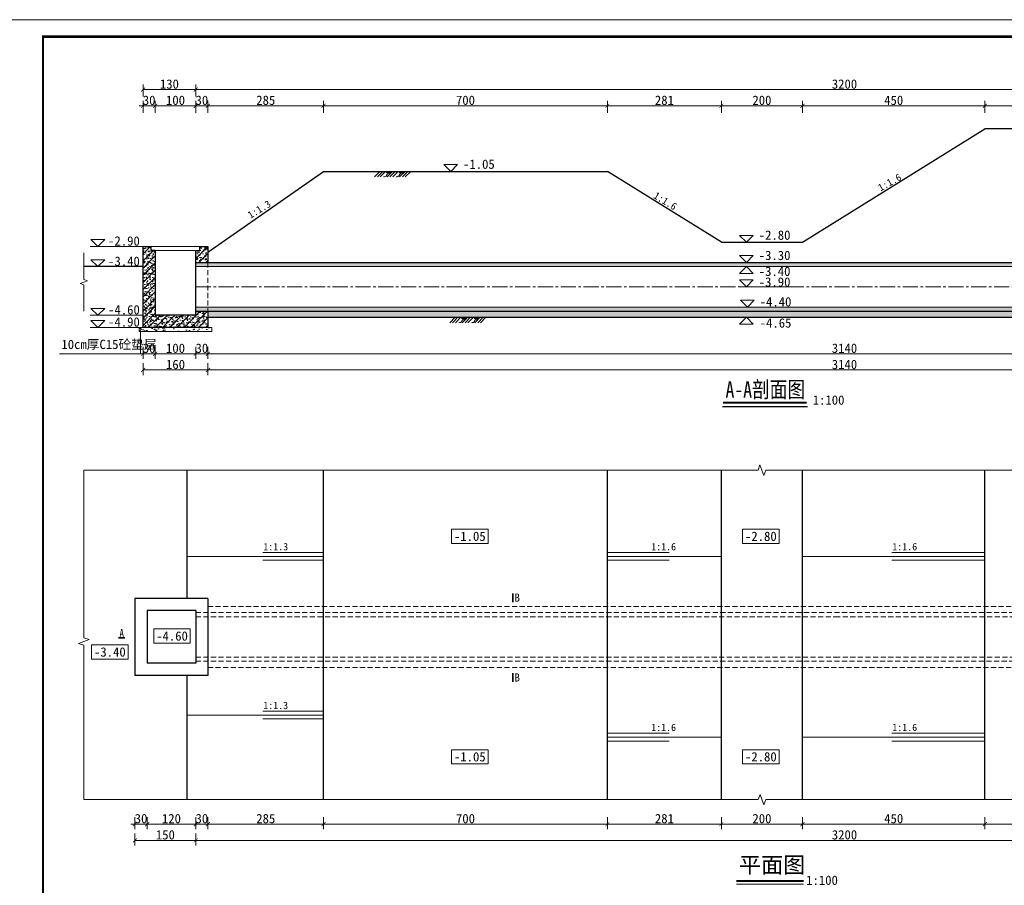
# Model space of a CAD drawing. Extents: x 36231 to 595326, y 3059 to 3871788.
# Tile 78 of 143: x 585852 to 586095, y 3865384 to 3865598. Entities that reach past the tile are written whole.
import ezdxf
from ezdxf.lldxf.tags import DXFTag

# ---------------------------------------------------------------- set-up
doc = ezdxf.new("R2010")
doc.units = 0
doc.header["$PDMODE"] = 32
doc.header["$PDSIZE"] = 0.2
doc.linetypes.add('CENTER2', pattern=[1.125, 0.75, -0.125, 0.125, -0.125])
doc.linetypes.add('HIDDEN', pattern=[0.375, 0.25, -0.125])
doc.layers.get('0').update_dxf_attribs({"linetype": 'CONTINUOUS'})
doc.layers.get('Defpoints').update_dxf_attribs({"linetype": 'CONTINUOUS'})
for name, color, linetype, lineweight in [('0.09中心线', 1, 'DASHDOT2', 9), ('0.09标注线', 3, 'CONTINUOUS', 9), ('0.13填充', 8, 'CONTINUOUS', 9), ('0.13文字', 3, 'CONTINUOUS', 13), ('0.30粗蓝', 4, 'CONTINUOUS', 30), ('06标注', 3, 'CONTINUOUS', 15), ('中虚线', 8, 'HIDDEN', 15), ('图框１', 5, 'CONTINUOUS', 60), ('文字', 7, 'CONTINUOUS', 15), ('文字层', 7, 'CONTINUOUS', 15), ('粗线', 7, 'CONTINUOUS', 35), ('细实线', 3, 'CONTINUOUS', 20)]:
    doc.layers.add(name, color=color, linetype=linetype, lineweight=lineweight)
doc.styles.add('-仿宋_GB2312', font='仿宋_GB2312_0.ttf')
doc.styles.get("Standard").update_dxf_attribs({"font": 'rs.shx', "bigfont": 'hztxt.shx'})
tags = doc.linetypes.add('DASHDOT2', pattern=[0.5, 0.25, -0.125, 0, -0.125]).pattern_tags.tags
tags[10:11] = [DXFTag(74, 4), DXFTag(75, 0), DXFTag(340, '0'), DXFTag(46, 1.0), DXFTag(50, 0.0), DXFTag(44, 0.0), DXFTag(45, 0.0)]
tags[8:9] = [DXFTag(74, 4), DXFTag(75, 0), DXFTag(340, '0'), DXFTag(46, 1.0), DXFTag(50, 0.0), DXFTag(44, 0.0), DXFTag(45, 0.0)]
tags[6:7] = [DXFTag(74, 4), DXFTag(75, 0), DXFTag(340, '0'), DXFTag(46, 1.0), DXFTag(50, 0.0), DXFTag(44, 0.0), DXFTag(45, 0.0)]
tags[4:5] = [DXFTag(74, 4), DXFTag(75, 0), DXFTag(340, '0'), DXFTag(46, 1.0), DXFTag(50, 0.0), DXFTag(44, 0.0), DXFTag(45, 0.0)]
doc.dimstyles.get("Standard").update_dxf_attribs({"dimtxt": 0.18, "dimasz": 0.18, "dimexe": 0.18, "dimexo": 0.0625, "dimgap": 0.09, "dimtad": 0, "dimtih": 1, "dimtoh": 1, "dimdec": 0, "dimlfac": 2, "dimzin": 0, "dimdsep": 46, "dimtxsty": 'Standard', "dimcen": 0.09, "dimadec": 0, "dimazin": 0, "dimtfac": 1, "dimtdec": 0, "dimtofl": 0, "dimtmove": 0, "dimatfit": 3, "dimfxl": 1, "dimtolj": 1, "dimtzin": 0, "dimarcsym": 0})

# ---------------------------------------------------------------- blocks, each defined once
blk = doc.blocks.new('_ARCHTICK')
at = {"color": 0, "linetype": 'ByBlock', "const_width": 0.15}
blk.add_lwpolyline([(-0.5, -0.5), (0.5, 0.5)], dxfattribs=at)
blk = doc.blocks.new('*D1149')
at = {"color": 0, "lineweight": 9}
for p, q in [((585882.86, 3865516.91), (585882.86, 3865513.96)), ((585885.86, 3865516.91), (585885.86, 3865513.96)), ((585882.86, 3865515.21), (585881.86, 3865515.21)), ((585882.86, 3865515.21), (585885.86, 3865515.21)), ((585885.86, 3865515.21), (585886.86, 3865515.21))]:
    blk.add_line(p, q, dxfattribs=at)
at = {"layer": 'Defpoints', "color": 0, "lineweight": 13}
for p in [(585882.86, 3865528.96), (585885.86, 3865528.96), (585885.86, 3865515.21)]:
    blk.add_point(p, dxfattribs=at)
at = {"color": 0, "lineweight": 9}
blk.add_blockref('_ARCHTICK', (585882.86, 3865515.21), dxfattribs=at)
at = {"color": 0, "lineweight": 9, "rotation": 180}
blk.add_blockref('_ARCHTICK', (585885.86, 3865515.21), dxfattribs=at)
at = {"color": 0, "lineweight": 13, "insert": (585884.36, 3865516.56), "char_height": 2.3, "attachment_point": 5, "style": '-仿宋_GB2312'}
blk.add_mtext('\\A1;30', dxfattribs=at)
blk = doc.blocks.new('*D1151')
at = {"color": 0, "lineweight": 9}
for p, q in [((585895.86, 3865516.91), (585895.86, 3865513.96)), ((585898.86, 3865516.91), (585898.86, 3865513.96)), ((585895.86, 3865515.21), (585894.86, 3865515.21)), ((585895.86, 3865515.21), (585898.86, 3865515.21)), ((585898.86, 3865515.21), (585899.86, 3865515.21))]:
    blk.add_line(p, q, dxfattribs=at)
at = {"layer": 'Defpoints', "color": 0, "lineweight": 13}
for p in [(585895.86, 3865528.52), (585898.86, 3865528.52), (585898.86, 3865515.21)]:
    blk.add_point(p, dxfattribs=at)
at = {"color": 0, "lineweight": 9}
blk.add_blockref('_ARCHTICK', (585895.86, 3865515.21), dxfattribs=at)
at = {"color": 0, "lineweight": 9, "rotation": 180}
blk.add_blockref('_ARCHTICK', (585898.86, 3865515.21), dxfattribs=at)
at = {"color": 0, "lineweight": 13, "insert": (585897.36, 3865516.56), "char_height": 2.3, "attachment_point": 5, "style": '-仿宋_GB2312'}
blk.add_mtext('\\A1;30', dxfattribs=at)
blk = doc.blocks.new('*D1172')
at = {"color": 0, "lineweight": 9}
for p, q in [((585882.86, 3865574.68), (585882.86, 3865577.63)), ((585885.86, 3865574.68), (585885.86, 3865577.63)), ((585882.86, 3865576.38), (585881.86, 3865576.38)), ((585882.86, 3865576.38), (585885.86, 3865576.38)), ((585885.86, 3865576.38), (585886.86, 3865576.38))]:
    blk.add_line(p, q, dxfattribs=at)
at = {"layer": 'Defpoints', "color": 0, "lineweight": 13}
for p in [(585885.86, 3865576.38), (585882.86, 3865541.71), (585885.86, 3865540.71)]:
    blk.add_point(p, dxfattribs=at)
at = {"color": 0, "lineweight": 9}
blk.add_blockref('_ARCHTICK', (585882.86, 3865576.38), dxfattribs=at)
at = {"color": 0, "lineweight": 9, "rotation": 180}
blk.add_blockref('_ARCHTICK', (585885.86, 3865576.38), dxfattribs=at)
at = {"color": 0, "lineweight": 13, "insert": (585884.36, 3865577.73), "char_height": 2.3, "attachment_point": 5, "style": '-仿宋_GB2312'}
blk.add_mtext('\\A1;30', dxfattribs=at)
blk = doc.blocks.new('*D1174')
at = {"color": 0, "lineweight": 9}
for p, q in [((585895.86, 3865574.68), (585895.86, 3865577.63)), ((585898.86, 3865574.68), (585898.86, 3865577.63)), ((585895.86, 3865576.38), (585894.86, 3865576.38)), ((585895.86, 3865576.38), (585898.86, 3865576.38)), ((585898.86, 3865576.38), (585899.86, 3865576.38))]:
    blk.add_line(p, q, dxfattribs=at)
at = {"layer": 'Defpoints', "color": 0, "lineweight": 13}
for p in [(585898.86, 3865576.38), (585895.86, 3865540.71), (585898.86, 3865540.29)]:
    blk.add_point(p, dxfattribs=at)
at = {"color": 0, "lineweight": 9}
blk.add_blockref('_ARCHTICK', (585895.86, 3865576.38), dxfattribs=at)
at = {"color": 0, "lineweight": 9, "rotation": 180}
blk.add_blockref('_ARCHTICK', (585898.86, 3865576.38), dxfattribs=at)
at = {"color": 0, "lineweight": 13, "insert": (585897.36, 3865577.73), "char_height": 2.3, "attachment_point": 5, "style": '-仿宋_GB2312'}
blk.add_mtext('\\A1;30', dxfattribs=at)
blk = doc.blocks.new('*D1178')
at = {"color": 0, "lineweight": 9}
for p, q in [((586025.5, 3865574.68), (586025.5, 3865577.63)), ((586045.5, 3865574.68), (586045.5, 3865577.63)), ((586045.5, 3865576.38), (586025.5, 3865576.38))]:
    blk.add_line(p, q, dxfattribs=at)
at = {"layer": 'Defpoints', "color": 0, "lineweight": 13}
for p in [(586025.5, 3865576.38), (586025.5, 3865542.71), (586045.5, 3865542.71)]:
    blk.add_point(p, dxfattribs=at)
at = {"color": 0, "lineweight": 9, "rotation": 180}
blk.add_blockref('_ARCHTICK', (586025.5, 3865576.38), dxfattribs=at)
at = {"color": 0, "lineweight": 9}
blk.add_blockref('_ARCHTICK', (586045.5, 3865576.38), dxfattribs=at)
at = {"color": 0, "lineweight": 13, "insert": (586035.5, 3865577.73), "char_height": 2.3, "attachment_point": 5, "style": '-仿宋_GB2312'}
blk.add_mtext('\\A1;200', dxfattribs=at)
blk = doc.blocks.new('*D1186')
at = {"color": 0, "lineweight": 9}
for p, q in [((585882.86, 3865578.68), (585882.86, 3865581.63)), ((585895.86, 3865580.38), (585882.86, 3865580.38)), ((585895.86, 3865578.68), (585895.86, 3865581.63))]:
    blk.add_line(p, q, dxfattribs=at)
at = {"layer": 'Defpoints', "color": 0, "lineweight": 13}
for p in [(585882.86, 3865580.38), (585882.86, 3865537.71), (585895.86, 3865537.71)]:
    blk.add_point(p, dxfattribs=at)
at = {"color": 0, "lineweight": 9, "rotation": 180}
blk.add_blockref('_ARCHTICK', (585882.86, 3865580.38), dxfattribs=at)
at = {"color": 0, "lineweight": 9}
blk.add_blockref('_ARCHTICK', (585895.86, 3865580.38), dxfattribs=at)
at = {"color": 0, "lineweight": 13, "insert": (585889.36, 3865581.73), "char_height": 2.3, "attachment_point": 5, "style": '-仿宋_GB2312'}
blk.add_mtext('\\A1;130', dxfattribs=at)
blk = doc.blocks.new('*D1187')
at = {"color": 0, "lineweight": 9}
for p, q in [((585880.86, 3865400.87), (585880.86, 3865397.92)), ((585883.86, 3865400.87), (585883.86, 3865397.92)), ((585880.86, 3865399.17), (585879.86, 3865399.17)), ((585880.86, 3865399.17), (585883.86, 3865399.17)), ((585883.86, 3865399.17), (585884.86, 3865399.17))]:
    blk.add_line(p, q, dxfattribs=at)
at = {"layer": 'Defpoints', "color": 0, "lineweight": 13}
for p in [(585880.86, 3865441.65), (585883.86, 3865441.65), (585883.86, 3865399.17)]:
    blk.add_point(p, dxfattribs=at)
at = {"color": 0, "lineweight": 9}
blk.add_blockref('_ARCHTICK', (585880.86, 3865399.17), dxfattribs=at)
at = {"color": 0, "lineweight": 9, "rotation": 180}
blk.add_blockref('_ARCHTICK', (585883.86, 3865399.17), dxfattribs=at)
at = {"color": 0, "lineweight": 13, "insert": (585882.36, 3865400.52), "char_height": 2.3, "attachment_point": 5, "style": '-仿宋_GB2312'}
blk.add_mtext('\\A1;30', dxfattribs=at)
blk = doc.blocks.new('*D1189')
at = {"color": 0, "lineweight": 9}
for p, q in [((585895.86, 3865400.87), (585895.86, 3865397.92)), ((585898.86, 3865400.87), (585898.86, 3865397.92)), ((585895.86, 3865399.17), (585894.86, 3865399.17)), ((585895.86, 3865399.17), (585898.86, 3865399.17)), ((585898.86, 3865399.17), (585899.86, 3865399.17))]:
    blk.add_line(p, q, dxfattribs=at)
at = {"layer": 'Defpoints', "color": 0, "lineweight": 13}
for p in [(585895.86, 3865445.35), (585898.86, 3865445.35), (585898.86, 3865399.17)]:
    blk.add_point(p, dxfattribs=at)
at = {"color": 0, "lineweight": 9}
blk.add_blockref('_ARCHTICK', (585895.86, 3865399.17), dxfattribs=at)
at = {"color": 0, "lineweight": 9, "rotation": 180}
blk.add_blockref('_ARCHTICK', (585898.86, 3865399.17), dxfattribs=at)
at = {"color": 0, "lineweight": 13, "insert": (585897.36, 3865400.52), "char_height": 2.3, "attachment_point": 5, "style": '-仿宋_GB2312'}
blk.add_mtext('\\A1;30', dxfattribs=at)
blk = doc.blocks.new('eesz')
at = {"layer": '图框１', "color": 7, "const_width": 0.467}
blk.add_lwpolyline([(25244.5, -497.6), (25244.5, -1980.6), (27344.5, -1980.6), (27344.5, -497.6)], close=True, dxfattribs=at)
blk.add_lwpolyline([(25244.5, -497.6), (25244.5, -1980.6), (27344.5, -1980.6), (27344.5, -497.6)], close=True, dxfattribs=at)
at = {"layer": '图框１', "color": 5, "const_width": 0.467}
blk.add_lwpolyline([(25244.5, -497.6), (25244.5, -1980.6), (27344.5, -1980.6), (27344.5, -497.6)], close=True, dxfattribs=at)
at = {"layer": '图框１', "color": 7}
blk.add_lwpolyline([(25322.3, -518.3, 3.11, 3.11, 0), (27318.5, -518.3, 2.59, 2.59, 0), (27318.5, -1954.6, 2.59, 2.59, 0), (25322.3, -1954.6, 2.59, 2.59, 0)], format="xyseb", close=True, dxfattribs=at)
blk.add_lwpolyline([(25322.3, -518.3, 3.11, 3.11, 0), (27318.5, -518.3, 2.59, 2.59, 0), (27318.5, -1954.6, 2.59, 2.59, 0), (25322.3, -1954.6, 2.59, 2.59, 0)], format="xyseb", close=True, dxfattribs=at)
at = {"layer": '图框１', "color": 5}
blk.add_lwpolyline([(25322.3, -518.3, 3.11, 3.11, 0), (27318.5, -518.3, 2.59, 2.59, 0), (27318.5, -1954.6, 2.59, 2.59, 0), (25322.3, -1954.6, 2.59, 2.59, 0)], format="xyseb", close=True, dxfattribs=at)

msp = doc.modelspace()

# ---------------------------------------------------------------- hatches: boundary and pattern name
at = {"layer": '0.13填充'}
h = msp.add_hatch(color=7, dxfattribs=at)
edge = h.paths.add_edge_path()
edge.add_ellipse((585943.38, 3865560.34), major_axis=(0, -0.731), ratio=0.964264, start_angle=280.8773, end_angle=439.1227)
edge.add_line((585944.07, 3865560.21), (585942.69, 3865560.21))
h = msp.add_hatch(color=7, dxfattribs=at)
edge = h.paths.add_edge_path()
edge.add_ellipse((585946.48, 3865560.34), major_axis=(0, -0.731), ratio=0.964264, start_angle=280.8773, end_angle=439.1227)
edge.add_line((585947.17, 3865560.21), (585945.79, 3865560.21))
h = msp.add_hatch(dxfattribs=at)
h.set_pattern_fill('钢筋混凝土', color=8, scale=0.25, style=0, pattern_type=2)
h.set_pattern_definition([(45, (542273.6929, 3864187.4238), (-0.883883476, 0.883883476), []), (50, (542273.6929, 3864187.4238), (1.793150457, -0.156880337), [0.1875, -2.0625]), (355, (542273.6929, 3864187.4238), (-0.346878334, 1.880480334), [0.15, -1.65]), (100.4514, (542273.8423, 3864187.4108), (1.446273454, 1.723598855), [0.159350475, -1.75285528]), (46.1842, (542273.693, 3864187.9238), (2.66810262, -0.41379754), [0.28125, -3.09375]), (96.6356, (542273.9152, 3864187.8894), (2.33665676, 2.43529468), [0.23902572, -2.6292825]), (351.1842, (542273.693, 3864187.9238), (2.33665486, 2.4352965), [0.225, -2.475]), (21, (542273.9429, 3864187.7988), (1.49226763, -1.006547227), [0.1875, -2.0625]), (326, (542273.9429, 3864187.7988), (0.60828833, 1.81287511), [0.15, -1.65]), (71.4514, (542274.0673, 3864187.715), (2.10055657, 0.80632624), [0.159350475, -1.75285528]), (37.5, (542273.6929, 3864187.42384), (0.030399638, 0.832234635), [0.0125, -1.63, 0.0125, -1.675, 0.0125, -1.65625]), (7.5, (542273.6929, 3864187.4238), (0.657673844, 0.98602928), [0.0125, -0.955, 0.0125, -1.5925, 0.0125, -0.63125]), (327.5, (542273.1354, 3864187.42384), (1.33455609, -0.056387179), [0.0125, -0.625, 0.0125, -1.95, 0.0125, -2.5875]), (317.5, (542272.8854, 3864187.4238), (1.457965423, 0.250262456), [0.0125, -0.8125, 0.0125, -1.295, 0.0125, -1.8375])])
h.paths.add_polyline_path([(585898.86, 3865521.71), (585898.86, 3865525.71), (585895.86, 3865525.71), (585895.86, 3865524.71), (585885.86, 3865524.71), (585885.86, 3865540.71), (585884.86, 3865540.71), (585884.86, 3865541.71), (585882.86, 3865541.71), (585882.86, 3865521.71)])
h.paths.add_polyline_path([(585895.86, 3865537.71), (585898.86, 3865537.71), (585898.86, 3865541.71), (585896.86, 3865541.71), (585896.86, 3865540.71), (585895.86, 3865540.71)], flags=17)
h = msp.add_hatch(dxfattribs=at)
h.set_pattern_fill('钢筋混凝土', color=8, scale=0.25, style=0, pattern_type=2)
h.set_pattern_definition([(45, (585895.8582, 3865525.7061), (-0.8838835, 0.8838835), []), (50, (585895.8582, 3865525.7061), (1.7931505, -0.15688), [0.1875, -2.0625]), (355, (585895.8582, 3865525.7061), (-0.346878, 1.88048), [0.15, -1.65]), (100.4514, (585896.0076, 3865525.693), (1.446273, 1.723599), [0.15935, -1.752855]), (46.1842, (585895.8582, 3865526.206), (2.668103, -0.413798), [0.28125, -3.09375]), (96.6356, (585896.0805, 3865526.1716), (2.336657, 2.435295), [0.239026, -2.629282]), (351.1842, (585895.8582, 3865526.206), (2.336655, 2.435297), [0.225, -2.475]), (21, (585896.1082, 3865526.0811), (1.4922676, -1.006547), [0.1875, -2.0625]), (326, (585896.1082, 3865526.0811), (0.608288, 1.812875), [0.15, -1.65]), (71.4514, (585896.2325, 3865525.9972), (2.100557, 0.806326), [0.15935, -1.752855]), (37.5, (585895.8582, 3865525.7061), (0.0303996, 0.8322346), [0.0125, -1.63, 0.0125, -1.675, 0.0125, -1.65625]), (7.5, (585895.8582, 3865525.7061), (0.6576738, 0.9860293), [0.0125, -0.955, 0.0125, -1.5925, 0.0125, -0.63125]), (327.5, (585895.3007, 3865525.7061), (1.3345561, -0.0563872), [0.0125, -0.625, 0.0125, -1.95, 0.0125, -2.5875]), (317.5, (585895.0507, 3865525.7061), (1.4579654, 0.2502625), [0.0125, -0.8125, 0.0125, -1.295, 0.0125, -1.8375])])
h.paths.add_polyline_path([(585898.86, 3865526.71), (585898.86, 3865525.71), (586212.86, 3865525.71), (586212.86, 3865526.71)])
h.paths.add_polyline_path([(585898.86, 3865525.71), (585898.86, 3865526.71), (585895.86, 3865526.71), (585895.86, 3865525.71)])
h.paths.add_polyline_path([(586215.86, 3865525.71), (586215.86, 3865526.71), (586212.86, 3865526.71), (586212.86, 3865525.71)])
h.paths.add_polyline_path([(586212.86, 3865537.71), (586212.86, 3865536.71), (586215.86, 3865536.71), (586215.86, 3865537.71)])
h.paths.add_polyline_path([(585895.86, 3865537.71), (585895.86, 3865536.71), (585898.86, 3865536.71), (585898.86, 3865537.71)])
h.paths.add_polyline_path([(585898.86, 3865537.71), (585898.86, 3865536.71), (586212.86, 3865536.71), (586212.86, 3865537.71)])
at = {"layer": '0.13填充', "lineweight": 5}
h = msp.add_hatch(dxfattribs=at)
h.set_pattern_fill('AR-CONC', color=8, scale=0.015, style=0)
h.set_pattern_definition([(50, (585898.8582, 3865524.206), (2.73277, -0.239086), [0.28575, -3.14325]), (355, (585898.8582, 3865524.206), (-0.528642, 2.86585), [0.2286, -2.5146]), (100.451, (585899.086, 3865524.1862), (2.204138, 2.62675), [0.24285, -2.67135]), (46.1842, (585898.8582, 3865524.968), (4.066186, -0.630635), [0.428625, -4.714875]), (96.6356, (585899.197, 3865524.9155), (3.561064, 3.711383), [0.364275, -4.007025]), (351.184, (585898.858, 3865524.968), (3.56107, 3.711377), [0.3429, -3.7719]), (21, (585899.2392, 3865524.7776), (2.274223, -1.533983), [0.28575, -3.14325]), (326, (585899.2392, 3865524.7776), (0.92703, 2.76282), [0.2286, -2.5146]), (71.4514, (585899.4287, 3865524.6498), (3.201247, 1.228843), [0.24285, -2.67135]), (37.5, (585898.8582, 3865524.2061), (0.046329, 1.2683256), [0, -2.48412, 0, -2.5527, 0, -2.524125]), (7.5, (585898.8582, 3865524.2061), (1.002295, 1.5027086), [0, -1.45542, 0, -2.42697, 0, -0.962025]), (327.5, (585898.0085, 3865524.2061), (2.033859, -0.085931), [0, -0.9525, 0, -2.9718, 0, -3.94335]), (317.5, (585897.6275, 3865524.2061), (2.221938, 0.381397), [0, -1.23825, 0, -1.97358, 0, -2.80035])])
h.paths.add_polyline_path([(586212.86, 3865524.21), (586212.86, 3865525.71), (585898.86, 3865525.71), (585898.86, 3865524.21)])
at = {"layer": '0.13填充'}
h = msp.add_hatch(color=7, dxfattribs=at)
edge = h.paths.add_edge_path()
edge.add_ellipse((585961.93, 3865524.34), major_axis=(0, -0.731), ratio=0.964264, start_angle=280.8773, end_angle=439.1227)
edge.add_line((585962.62, 3865524.21), (585961.24, 3865524.21))
h = msp.add_hatch(color=7, dxfattribs=at)
edge = h.paths.add_edge_path()
edge.add_ellipse((585965.03, 3865524.34), major_axis=(0, -0.731), ratio=0.964264, start_angle=280.8773, end_angle=439.1227)
edge.add_line((585965.72, 3865524.21), (585964.34, 3865524.21))
at = {"layer": '0.13填充', "lineweight": 5}
h = msp.add_hatch(dxfattribs=at)
h.set_pattern_fill('AR-CONC', color=8, scale=0.015, style=0)
h.set_pattern_definition([(50, (585881.8582, 3865520.706), (2.73277, -0.2391), [0.28575, -3.14325]), (355, (585881.8582, 3865520.706), (-0.52864, 2.86585), [0.2286, -2.5146]), (100.451, (585882.086, 3865520.6862), (2.20414, 2.62675), [0.24285, -2.67135]), (46.184, (585881.8582, 3865521.468), (4.0662, -0.63063), [0.4286, -4.7149]), (96.636, (585882.197, 3865521.4155), (3.5611, 3.7114), [0.3643, -4.007]), (351.184, (585881.858, 3865521.468), (3.5611, 3.7114), [0.3429, -3.7719]), (21, (585882.2392, 3865521.2776), (2.27422, -1.53398), [0.28575, -3.14325]), (326, (585882.2392, 3865521.2776), (0.92703, 2.7628), [0.2286, -2.5146]), (71.451, (585882.4287, 3865521.1498), (3.20125, 1.22884), [0.24285, -2.67135]), (37.5, (585881.8582, 3865520.7061), (0.04633, 1.268326), [0, -2.48412, 0, -2.5527, 0, -2.524125]), (7.5, (585881.8582, 3865520.7061), (1.0023, 1.50271), [0, -1.45542, 0, -2.42697, 0, -0.962025]), (327.5, (585881.0085, 3865520.7061), (2.03386, -0.08593), [0, -0.9525, 0, -2.9718, 0, -3.94335]), (317.5, (585880.6275, 3865520.7061), (2.22194, 0.3814), [0, -1.23825, 0, -1.97358, 0, -2.80035])])
h.paths.add_polyline_path([(585899.86, 3865520.71), (585899.86, 3865521.71), (585898.86, 3865521.71), (585882.86, 3865521.71), (585881.86, 3865521.71), (585881.86, 3865520.71)])

# ---------------------------------------------------------------- linework, layer by layer
at = {"color": 3, "lineweight": 13}
for p, q in [((585882.2, 3865520.98), (585882.2, 3865515.18)), ((585862.21, 3865515.18), (585882.2, 3865515.18)), ((585927.38, 3865466.22), (585912.38, 3865466.22)), ((585997.38, 3865466.22), (586012.65, 3865466.22)), ((586090.5, 3865466.22), (586067.52, 3865466.22)), ((585927.38, 3865465.19), (585893.73, 3865465.19)), ((585927.38, 3865464.27), (585912.38, 3865464.27)), ((585997.38, 3865465.19), (586025.5, 3865465.19)), ((585997.38, 3865464.27), (586012.65, 3865464.27)), ((586090.5, 3865465.19), (586045.5, 3865465.19)), ((586090.5, 3865464.27), (586067.52, 3865464.27)), ((585927.38, 3865427.05), (585912.38, 3865427.05)), ((585927.38, 3865426.02), (585893.73, 3865426.02)), ((585927.38, 3865425.11), (585912.38, 3865425.11)), ((585997.38, 3865421.62), (586012.65, 3865421.62)), ((585997.38, 3865420.59), (586025.5, 3865420.59)), ((585997.38, 3865419.68), (586012.65, 3865419.68)), ((586090.5, 3865420.59), (586045.5, 3865420.59)), ((586090.5, 3865421.62), (586067.52, 3865421.62)), ((586090.5, 3865419.68), (586067.52, 3865419.68))]:
    msp.add_line(p, q, dxfattribs=at)
at = {"color": 7}
msp.add_line((586025.79, 3865502.2), (586046.75, 3865502.21), dxfattribs=at)
at = {"color": 7, "const_width": 0.461}
msp.add_lwpolyline([(586025.93, 3865503.12), (586046.57, 3865503.12)], dxfattribs=at)
at = {"color": 3, "lineweight": 13}
for points in [[(585958.95, 3865471.91), (585967.95, 3865471.91), (585967.95, 3865468.41), (585958.95, 3865468.41)], [(586030.73, 3865471.91), (586039.73, 3865471.91), (586039.73, 3865468.41), (586030.73, 3865468.41)], [(585885.51, 3865447.31), (585894.51, 3865447.31), (585894.51, 3865443.81), (585885.51, 3865443.81)], [(585870.17, 3865443.37), (585879.17, 3865443.37), (585879.17, 3865439.87), (585870.17, 3865439.87)], [(585958.95, 3865417.52), (585967.95, 3865417.52), (585967.95, 3865414.02), (585958.95, 3865414.02)], [(586030.73, 3865417.52), (586039.73, 3865417.52), (586039.73, 3865414.02), (586030.73, 3865414.02)]]:
    msp.add_lwpolyline(points, close=True, dxfattribs=at)
at = {"layer": '0.09中心线', "color": 1, "linetype": 'CENTER2', "lineweight": 13, "ltscale": 5}
msp.add_line((585895.86, 3865531.71), (586215.86, 3865531.71), dxfattribs=at)
at = {"layer": '0.09标注线', "color": 3, "lineweight": 13}
for p, q in [((585970.19, 3865560.21), (585956.7, 3865560.21)), ((585882.86, 3865541.71), (585869.84, 3865541.71)), ((586043.12, 3865542.71), (586029.62, 3865542.71)), ((585882.86, 3865536.71), (585869.84, 3865536.71)), ((586043.12, 3865537.71), (586029.62, 3865537.71)), ((586043.12, 3865536.71), (586029.62, 3865536.71)), ((586043.12, 3865531.71), (586029.62, 3865531.71)), ((586043.35, 3865526.71), (586029.86, 3865526.71)), ((585882.86, 3865524.71), (585869.84, 3865524.71)), ((586043.12, 3865524.21), (586029.62, 3865524.21)), ((585882.86, 3865521.71), (585869.84, 3865521.71))]:
    msp.add_line(p, q, dxfattribs=at)
at = {"layer": '0.09标注线', "lineweight": 13}
for p, q in [((585895.86, 3865536.71), (586215.86, 3865536.71)), ((585895.86, 3865526.71), (586215.86, 3865526.71)), ((585882.86, 3865521.71), (585881.86, 3865521.71)), ((585881.86, 3865521.71), (585881.86, 3865520.71)), ((585899.86, 3865521.71), (585898.86, 3865521.71)), ((585899.86, 3865520.71), (585899.86, 3865521.71)), ((585899.86, 3865520.71), (585881.86, 3865520.71))]:
    msp.add_line(p, q, dxfattribs=at)
at = {"layer": '0.09标注线', "color": 3, "linetype": 'Continuous', "lineweight": 13}
for points in [[(585958.74, 3865560.21), (585957.04, 3865561.91), (585960.44, 3865561.91)], [(585871.7, 3865541.71), (585870, 3865543.41), (585873.4, 3865543.41)], [(586031.67, 3865542.71), (586029.97, 3865544.41), (586033.37, 3865544.41)], [(586031.67, 3865537.71), (586029.97, 3865539.41), (586033.37, 3865539.41)], [(585871.7, 3865536.71), (585870, 3865538.41), (585873.4, 3865538.41)], [(586031.67, 3865536.71), (586029.97, 3865535.01), (586033.37, 3865535.01)], [(586031.67, 3865531.71), (586029.97, 3865533.41), (586033.37, 3865533.41)], [(585871.7, 3865524.71), (585870, 3865526.41), (585873.4, 3865526.41)], [(586031.9, 3865526.71), (586030.2, 3865528.41), (586033.6, 3865528.41)], [(586031.67, 3865524.21), (586029.97, 3865522.51), (586033.37, 3865522.51)], [(585871.7, 3865521.71), (585870, 3865523.41), (585873.4, 3865523.41)]]:
    msp.add_lwpolyline(points, close=True, dxfattribs=at)
at = {"layer": '0.13填充', "color": 0, "lineweight": 9}
for p, q in [((585884.86, 3865541.71), (585896.86, 3865541.71)), ((585885.86, 3865540.71), (585895.86, 3865540.71))]:
    msp.add_line(p, q, dxfattribs=at)
at = {"layer": '0.13填充', "color": 7, "lineweight": 40, "ltscale": 0.005}
msp.add_line((586029.21, 3865385.19), (586045.73, 3865385.19), dxfattribs=at)
at = {"layer": '0.13填充', "color": 7, "ltscale": 0.005}
msp.add_line((586029.26, 3865384.35), (586045.73, 3865384.35), dxfattribs=at)
at = {"layer": '0.13文字', "lineweight": 13}
msp.add_line((590756.67, 3865597.58), (583664.28, 3865597.58), dxfattribs=at)
at = {"layer": '0.30粗蓝', "color": 7, "ltscale": 80}
for p, q in [((586045.5, 3865542.71), (586090.5, 3865570.71)), ((586160.5, 3865570.71), (586090.5, 3865570.71)), ((585898.86, 3865540.29), (585927.38, 3865560.21)), ((585927.38, 3865560.21), (585997.38, 3865560.21)), ((586025.5, 3865542.71), (585997.38, 3865560.21)), ((585882.86, 3865541.71), (585884.86, 3865541.71)), ((585882.86, 3865521.71), (585882.86, 3865541.71)), ((585884.86, 3865540.71), (585884.86, 3865541.71)), ((585896.86, 3865541.71), (585898.86, 3865541.71)), ((585896.86, 3865540.71), (585896.86, 3865541.71)), ((585898.86, 3865541.71), (585898.86, 3865537.71)), ((586025.5, 3865542.71), (586045.5, 3865542.71)), ((585885.86, 3865540.71), (585884.86, 3865540.71)), ((585885.86, 3865540.71), (585885.86, 3865524.71)), ((585895.86, 3865524.71), (585895.86, 3865540.71)), ((585895.86, 3865540.71), (585896.86, 3865540.71)), ((585882.86, 3865536.71), (585868.26, 3865536.71)), ((585895.86, 3865537.71), (586215.86, 3865537.71)), ((585895.86, 3865524.71), (585885.86, 3865524.71)), ((585895.86, 3865525.71), (586215.86, 3865525.71)), ((585898.86, 3865525.71), (585898.86, 3865521.71)), ((585898.86, 3865524.21), (586212.86, 3865524.21)), ((585898.86, 3865521.71), (585882.86, 3865521.71)), ((585893.73, 3865454.85), (585893.73, 3865486.49)), ((585927.38, 3865405.21), (585927.38, 3865486.49)), ((585997.38, 3865405.21), (585997.38, 3865486.49)), ((586025.5, 3865405.21), (586025.5, 3865486.49)), ((586045.5, 3865405.21), (586045.5, 3865486.49)), ((586090.5, 3865405.21), (586090.5, 3865486.49)), ((585880.86, 3865454.85), (585880.86, 3865435.85)), ((585898.86, 3865454.85), (585880.86, 3865454.85)), ((585898.86, 3865454.85), (585898.86, 3865435.85)), ((585883.86, 3865451.85), (585883.86, 3865438.85)), ((585895.86, 3865451.85), (585883.86, 3865451.85)), ((585895.86, 3865451.85), (585895.86, 3865438.85)), ((585895.86, 3865438.85), (585883.86, 3865438.85)), ((585898.86, 3865435.85), (585880.86, 3865435.85)), ((585893.73, 3865405.21), (585893.73, 3865435.85))]:
    msp.add_line(p, q, dxfattribs=at)
at = {"layer": '06标注', "linetype": 'Continuous', "lineweight": 9, "ltscale": 8}
for p, q in [((586035.01, 3865487.78), (586034.54, 3865486.49)), ((586035.95, 3865485.2), (586035.01, 3865487.78)), ((585868.26, 3865445.17), (585868.26, 3865486.49)), ((586034.54, 3865486.49), (585868.26, 3865486.49)), ((586036.42, 3865486.49), (586035.95, 3865485.2)), ((586247.43, 3865486.49), (586036.42, 3865486.49)), ((585866.97, 3865443.76), (585869.55, 3865444.7)), ((585869.55, 3865444.7), (585868.26, 3865445.17)), ((585868.26, 3865443.29), (585866.97, 3865443.76)), ((585868.26, 3865405.21), (585868.26, 3865443.29)), ((586034.57, 3865405.21), (585868.26, 3865405.21)), ((586035.04, 3865406.49), (586034.57, 3865405.21)), ((586035.98, 3865403.92), (586035.04, 3865406.49)), ((586036.44, 3865405.21), (586035.98, 3865403.92)), ((586247.43, 3865405.21), (586036.44, 3865405.21))]:
    msp.add_line(p, q, dxfattribs=at)
msp.add_lwpolyline([(585868.26, 3865525.75), (585868.26, 3865532.25), (585867.36, 3865532.58), (585869.16, 3865533.24), (585868.26, 3865533.57), (585868.26, 3865540.07)], dxfattribs=at)
at = {"layer": '中虚线', "color": 7, "lineweight": 15, "ltscale": 5}
for p, q in [((585898.86, 3865537.71), (585898.86, 3865525.71)), ((585895.86, 3865451.35), (586215.86, 3865451.35)), ((585898.86, 3865452.85), (586212.86, 3865452.85)), ((585895.86, 3865450.35), (586017.47, 3865450.35)), ((586017.47, 3865450.35), (586053.54, 3865450.35)), ((586053.54, 3865450.35), (586215.86, 3865450.35)), ((585895.86, 3865440.35), (586017.47, 3865440.35)), ((585895.86, 3865439.35), (586215.86, 3865439.35)), ((586017.47, 3865440.35), (586053.54, 3865440.35)), ((586053.54, 3865440.35), (586215.86, 3865440.35)), ((585898.86, 3865437.85), (586212.86, 3865437.85))]:
    msp.add_line(p, q, dxfattribs=at)
at = {"layer": '粗线', "color": 7}
for p, q in [((585974.04, 3865456.1), (585974.04, 3865453.97)), ((585876.76, 3865445.14), (585878.36, 3865445.14)), ((585974.04, 3865436.39), (585974.04, 3865434.27))]:
    msp.add_line(p, q, dxfattribs=at)
at = {"layer": '细实线', "color": 7, "ltscale": 5}
for p, q in [((585941.27, 3865560.21), (585939.93, 3865558.87)), ((585941.97, 3865560.21), (585940.64, 3865558.87)), ((585942.68, 3865560.21), (585941.34, 3865558.87)), ((585944.37, 3865560.21), (585943.03, 3865558.87)), ((585945.07, 3865560.21), (585943.74, 3865558.87)), ((585945.78, 3865560.21), (585944.44, 3865558.87)), ((585947.47, 3865560.21), (585946.13, 3865558.87)), ((585948.17, 3865560.21), (585946.84, 3865558.87)), ((585948.88, 3865560.21), (585947.54, 3865558.87)), ((585959.82, 3865524.21), (585958.48, 3865522.87)), ((585960.53, 3865524.21), (585959.19, 3865522.87)), ((585961.23, 3865524.21), (585959.9, 3865522.87)), ((585962.92, 3865524.21), (585961.58, 3865522.87)), ((585963.62, 3865524.21), (585962.29, 3865522.87)), ((585964.33, 3865524.21), (585963, 3865522.87)), ((585966.02, 3865524.21), (585964.68, 3865522.87)), ((585966.72, 3865524.21), (585965.39, 3865522.87)), ((585967.43, 3865524.21), (585966.09, 3865522.87))]:
    msp.add_line(p, q, dxfattribs=at)
at = {"layer": '细实线', "color": 7, "lineweight": 20, "ltscale": 5, "start_tangent": (-0.999064, 0.043251), "end_tangent": (-0.999506, -0.031436)}
for points in [[(585943.35, 3865559.62), (585943.05, 3865559.5), (585942.97, 3865559.37), (585942.93, 3865559.2), (585942.8, 3865559.04), (585942.6, 3865558.94), (585942.18, 3865558.87)], [(585946.45, 3865559.62), (585946.15, 3865559.5), (585946.07, 3865559.37), (585946.03, 3865559.2), (585945.9, 3865559.04), (585945.7, 3865558.94), (585945.28, 3865558.87)], [(585961.9, 3865523.62), (585961.6, 3865523.5), (585961.52, 3865523.37), (585961.48, 3865523.2), (585961.35, 3865523.04), (585961.15, 3865522.94), (585960.73, 3865522.87)], [(585965, 3865523.62), (585964.7, 3865523.5), (585964.62, 3865523.37), (585964.58, 3865523.2), (585964.45, 3865523.04), (585964.25, 3865522.94), (585963.83, 3865522.87)]]:
    msp.add_spline(points, degree=3, dxfattribs=at)

# ---------------------------------------------------------------- block references
at = {"layer": '文字层', "xscale": 0.1999999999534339, "yscale": 0.2000000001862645, "zscale": 0.2}
msp.add_blockref('eesz', (580793.71, 3865697.1), dxfattribs=at)

# ---------------------------------------------------------------- texts
at = {"color": 3, "lineweight": 13, "insert": (585862.71, 3865518.67, 0.02), "char_height": 2.3, "width": 71.9408, "attachment_point": 1, "style": '-仿宋_GB2312'}
msp.add_mtext('{\\C256;10cm厚C15砼垫层}', dxfattribs=at)
at = {"layer": '0.09标注线', "lineweight": 13, "char_height": 2.3, "width": 9, "attachment_point": 5, "style": '-仿宋_GB2312'}
for s, insert in [('-1.05', (585965.69, 3865561.96)), ('-2.80', (586038.62, 3865544.46)), ('-2.90', (585878.15, 3865543.02)), ('-3.30', (586038.62, 3865539.46)), ('-3.40', (585878.15, 3865538.02)), ('-3.40', (586038.62, 3865535.53)), ('-3.90', (586038.62, 3865532.89)), ('-4.40', (586038.85, 3865528.01)), ('-4.60', (585878.15, 3865526.04)), ('-4.90', (585878.15, 3865523.04)), ('-4.65', (586038.86, 3865522.79)), ('-1.05', (585963.45, 3865470.16)), ('-2.80', (586035.23, 3865470.16)), ('-4.60', (585890.01, 3865445.56)), ('-3.40', (585874.67, 3865441.62)), ('-1.05', (585963.45, 3865415.77)), ('-2.80', (586035.23, 3865415.77))]:
    msp.add_mtext(s, dxfattribs=dict(at, insert=insert))
at = {"layer": '0.09标注线', "color": 7, "char_height": 1.8, "width": 13.5272, "attachment_point": 1, "style": '-仿宋_GB2312'}
for s, insert, rotation in [('1:1.6', (586063.88, 3865556.8), 29.2768), ('1:1.6', (586009.51, 3865555.26), 328.8278), ('1:1.3', (585908.42, 3865550.02), 31.3767)]:
    msp.add_mtext(s, dxfattribs=dict(at, insert=insert, rotation=rotation))
for s, insert in [('1:1.3', (585912.52, 3865468.52)), ('1:1.6', (586008.19, 3865468.52)), ('1:1.6', (586067.66, 3865468.52)), ('1:1.3', (585912.52, 3865429.36)), ('1:1.6', (586008.19, 3865423.93)), ('1:1.6', (586067.66, 3865423.93))]:
    msp.add_mtext(s, dxfattribs=dict(at, insert=insert))
at = {"layer": '文字', "color": 7, "style": '-仿宋_GB2312', "width": 0.8}
msp.add_text('A-A剖面图', height=4, dxfattribs=at).set_placement((586026.52, 3865504.4))
at = {"layer": '文字', "color": 7, "lineweight": 9, "style": '-仿宋_GB2312', "width": 0.8}
msp.add_text('A', height=2, dxfattribs=at).set_placement((585877.05, 3865445.34))
at = {"layer": '文字', "color": 7, "attachment_point": 1, "style": '-仿宋_GB2312'}
for s, insert, char_height, width in [('1:100', (586048.02, 3865504.94), 2.3, 10.2895), ('B', (585974.46, 3865456.05), 2, 15.4731), ('B', (585974.46, 3865436.35), 2, 15.4731), ('平面图', (586029.82, 3865391.11), 4, 50.3672), ('1:100', (586046.41, 3865386.48), 2.3, 10.2895)]:
    msp.add_mtext(s, dxfattribs=dict(at, insert=insert, char_height=char_height, width=width))

# ---------------------------------------------------------------- dimensions: what is measured, and where the dimension line sits
at = {"color": 3, "lineweight": 13}
for base, p1, p2, picture, middle in [((585882.86, 3865580.38), (585895.86, 3865537.71), (585882.86, 3865537.71), '*D1186', (585889.36, 3865581.73)), ((585885.86, 3865576.38), (585882.86, 3865541.71), (585885.86, 3865540.71), '*D1172', (585884.36, 3865577.73)), ((585898.86, 3865576.38), (585895.86, 3865540.71), (585898.86, 3865540.29), '*D1174', (585897.36, 3865577.73)), ((586025.5, 3865576.38), (586045.5, 3865542.71), (586025.5, 3865542.71), '*D1178', (586035.5, 3865577.73)), ((585885.86, 3865515.21), (585882.86, 3865528.96), (585885.86, 3865528.96), '*D1149', (585884.36, 3865516.56)), ((585898.86, 3865515.21), (585895.86, 3865528.52), (585898.86, 3865528.52), '*D1151', (585897.36, 3865516.56)), ((585898.86, 3865399.17), (585895.86, 3865445.35), (585898.86, 3865445.35), '*D1189', (585897.36, 3865400.52)), ((585883.86, 3865399.17), (585880.86, 3865441.65), (585883.86, 3865441.65), '*D1187', (585882.36, 3865400.52))]:
    dim = msp.add_linear_dim(base=base, p1=p1, p2=p2, dimstyle='Standard', override={"dimtxt": 2.3, "dimasz": 1, "dimexe": 1.25, "dimexo": 1.5, "dimgap": 0.2, "dimtad": 1, "dimtih": 0, "dimtoh": 0, "dimdec": 0, "dimlfac": 10, "dimtxsty": '-仿宋_GB2312', "dimblk": 'ARCHTICK', "dimtdec": 0, "dimtix": 1, "dimtofl": 1, "dimtmove": 2, "dimfxl": 1.7, "dimfxlon": 1, "dimlwd": 9, "dimlwe": 9}, dxfattribs=at)
    dim.commit()
    dim.dimension.update_dxf_attribs({"geometry": picture, "text_midpoint": middle})
for base, p1, p2 in [((586215.86, 3865580.38), (585895.86, 3865542.52), (586215.86, 3865542.52)), ((585895.86, 3865576.38), (585885.86, 3865540.71), (585895.86, 3865540.71)), ((585927.38, 3865576.38), (585898.86, 3865540.29), (585927.38, 3865560.21)), ((585997.38, 3865576.38), (585927.38, 3865560.21), (585997.38, 3865560.21)), ((586025.5, 3865576.38), (585997.38, 3865560.21), (586025.5, 3865542.71)), ((586090.5, 3865576.38), (586045.5, 3865542.71), (586090.5, 3865570.71)), ((586160.5, 3865576.38), (586090.5, 3865570.71), (586160.5, 3865570.71)), ((586212.86, 3865515.21), (585898.86, 3865528.35), (586212.86, 3865528.35)), ((586212.86, 3865511.21), (585898.86, 3865526.71), (586212.86, 3865525.71)), ((585898.86, 3865511.21), (585882.86, 3865526.31), (585898.86, 3865526.31)), ((585895.86, 3865515.21), (585885.86, 3865525.84), (585895.86, 3865525.84)), ((585895.86, 3865399.17), (585883.86, 3865445.35), (585895.86, 3865445.35)), ((586215.86, 3865395.17), (585895.86, 3865445.35), (586215.86, 3865445.35)), ((585927.38, 3865399.17), (585898.86, 3865445.35), (585927.38, 3865445.35)), ((585997.38, 3865399.17), (585927.38, 3865445.85), (585997.38, 3865445.85)), ((586025.5, 3865399.17), (585997.38, 3865445.85), (586025.5, 3865445.85)), ((586045.5, 3865399.17), (586025.5, 3865445.85), (586045.5, 3865445.85)), ((586090.5, 3865399.17), (586045.5, 3865445.85), (586090.5, 3865445.85)), ((586160.5, 3865399.17), (586090.5, 3865445.85), (586160.5, 3865445.85)), ((585895.86, 3865395.17), (585880.86, 3865441.35), (585895.86, 3865441.35))]:
    msp.add_linear_dim(base=base, p1=p1, p2=p2, dimstyle='Standard', override={"dimtxt": 2.3, "dimasz": 1, "dimexe": 1.25, "dimexo": 1.5, "dimgap": 0.2, "dimtad": 1, "dimtih": 0, "dimtoh": 0, "dimdec": 0, "dimlfac": 10, "dimtxsty": '-仿宋_GB2312', "dimblk": 'ARCHTICK', "dimtdec": 0, "dimtix": 1, "dimtofl": 1, "dimtmove": 2, "dimfxl": 1.7, "dimfxlon": 1, "dimlwd": 9, "dimlwe": 9}, dxfattribs=at).render()

doc.saveas('drawing.dxf')
